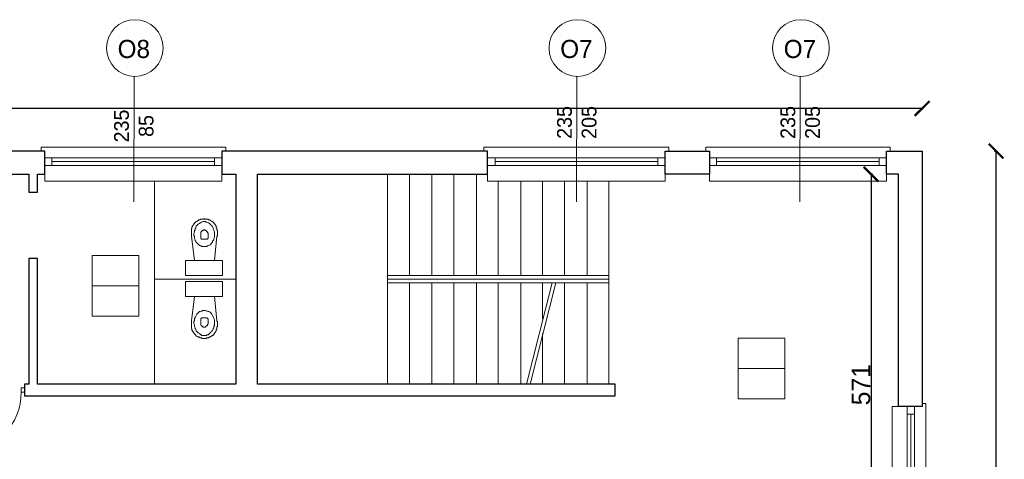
# Model space of a CAD drawing. Header units: centimetres. Extents: x -17621 to 77377, y -18613 to 66.
# Tile 126 of 173: x 32538 to 33872, y -13241 to -12646. Entities that reach past the tile are written whole.
import ezdxf

# ---------------------------------------------------------------- set-up
doc = ezdxf.new("R2010")
doc.units = ezdxf.units.CM
doc.layers.add('0-wymiarowanie rys.CAD', color=5, linetype='Continuous', lineweight=0, true_color=0x0000ff)
for name, color, linetype, lineweight in [('a_drzwi i okna', 2, 'Continuous', 0), ('a_inwentaryzacja', 141, 'Continuous', 0), ('a_wymiarowanie', 211, 'Continuous', 0), ('drzwi', 2, 'Continuous', 0), ('pomieszczenia', 191, 'Continuous', 5)]:
    doc.layers.add(name, color=color, linetype=linetype, lineweight=lineweight)
for name, color, linetype in [('PDF3_A250 SCHODY', 7, 'Continuous'), ('PDF3_A310 STOLARKA ZEWNĘTRZNA', 7, 'Continuous'), ('PDF3_A720 MEBLE', 7, 'Continuous'), ('PDF3_WIDOKOWA', 7, 'Continuous')]:
    doc.layers.add(name, color=color, linetype=linetype)
doc.styles.add('PDF Century Gothic', font='GOTHIC.TTF')
doc.dimstyles.new('ISO-25', dxfattribs={"dimtxt": 25, "dimasz": 20, "dimexe": 0.6, "dimexo": 0.375, "dimtad": 1, "dimdec": 0, "dimtxsty": 'PDF Century Gothic', "dimblk": 'ARCHTICK', "dimcen": 2.5, "dimadec": 1, "dimazin": 0, "dimtfac": 1, "dimtdec": 0, "dimtmove": 0, "dimatfit": 3, "dimldrblk": 'ARCHTICK', "dimfxl": 2, "dimfxlon": 1, "dimarcsym": 0})

# ---------------------------------------------------------------- blocks, each defined once
blk = doc.blocks.new('_ArchTick')
at = {"color": 0, "linetype": 'ByBlock', "const_width": 0.15}
blk.add_lwpolyline([(-0.5, -0.5), (0.5, 0.5)], dxfattribs=at)
blk = doc.blocks.new('*D910')
at = {"layer": 'a_wymiarowanie', "color": 0, "linetype": 'Continuous', "lineweight": -2, "transparency": 16777216}
for p, q in [((33693.3, -12855), (33690.7, -12855)), ((33691.3, -12855), (33691.3, -13425.6)), ((33693.3, -13425.6), (33690.7, -13425.6))]:
    blk.add_line(p, q, dxfattribs=at)
at = {"layer": 'Defpoints', "color": 0, "linetype": 'Continuous', "transparency": 16777216}
for p in [(33728.3, -12855), (33691.3, -13425.6), (33728.3, -13425.6)]:
    blk.add_point(p, dxfattribs=at)
at = {"layer": 'a_wymiarowanie', "color": 0, "linetype": 'Continuous', "lineweight": -2, "transparency": 16777216, "xscale": 20, "yscale": 20, "zscale": 20}
for p, rotation in [((33691.3, -12855), 90), ((33691.3, -13425.6), 270)]:
    blk.add_blockref('_ArchTick', p, dxfattribs=dict(at, rotation=rotation))
at = {"layer": 'a_wymiarowanie', "color": 0, "linetype": 'Continuous', "lineweight": 0, "transparency": 16777216, "insert": (33677.9, -13140.3), "char_height": 25, "attachment_point": 5, "rotation": 90, "style": 'PDF Century Gothic'}
blk.add_mtext('571', dxfattribs=at)
blk = doc.blocks.new('*D1090')
at = {"layer": '0-wymiarowanie rys.CAD', "color": 0, "linetype": 'Continuous', "lineweight": -2, "transparency": 16777216}
for p, q in [((33858.7, -12823.6), (33861.3, -12823.6)), ((33860.7, -14047.1), (33860.7, -12823.6)), ((33858.7, -14047.1), (33861.3, -14047.1))]:
    blk.add_line(p, q, dxfattribs=at)
at = {"layer": 'Defpoints', "color": 0, "linetype": 'Continuous', "transparency": 16777216}
for p in [(33760.5, -12823.6), (33860.7, -12823.6), (33760.5, -14047.1)]:
    blk.add_point(p, dxfattribs=at)
at = {"layer": '0-wymiarowanie rys.CAD', "color": 0, "linetype": 'Continuous', "lineweight": -2, "transparency": 16777216, "xscale": 20, "yscale": 20, "zscale": 20}
for p, rotation in [((33860.7, -12823.6), 90), ((33860.7, -14047.1), 270)]:
    blk.add_blockref('_ArchTick', p, dxfattribs=dict(at, rotation=rotation))
at = {"layer": '0-wymiarowanie rys.CAD', "color": 0, "linetype": 'Continuous', "transparency": 16777216, "insert": (33847, -13435.4), "char_height": 25, "attachment_point": 5, "rotation": 90, "style": 'PDF Century Gothic'}
blk.add_mtext('1223', dxfattribs=at)
blk = doc.blocks.new('*D1091')
at = {"layer": '0-wymiarowanie rys.CAD', "color": 0, "linetype": 'Continuous', "lineweight": -2, "transparency": 16777216}
for p, q in [((28923.6, -12767.9), (28923.6, -12765.3)), ((33760.5, -12765.9), (28923.6, -12765.9)), ((33760.5, -12767.9), (33760.5, -12765.3))]:
    blk.add_line(p, q, dxfattribs=at)
at = {"layer": 'Defpoints', "color": 0, "linetype": 'Continuous', "transparency": 16777216}
for p in [(28923.6, -12765.9), (28923.6, -12811.8), (33760.5, -12823.6)]:
    blk.add_point(p, dxfattribs=at)
at = {"layer": '0-wymiarowanie rys.CAD', "color": 0, "linetype": 'Continuous', "lineweight": -2, "transparency": 16777216, "xscale": 20, "yscale": 20, "zscale": 20, "rotation": 180}
blk.add_blockref('_ArchTick', (28923.6, -12765.9), dxfattribs=at)
at = {"layer": '0-wymiarowanie rys.CAD', "color": 0, "linetype": 'Continuous', "lineweight": -2, "transparency": 16777216, "xscale": 20, "yscale": 20, "zscale": 20}
blk.add_blockref('_ArchTick', (33760.5, -12765.9), dxfattribs=at)
at = {"layer": '0-wymiarowanie rys.CAD', "color": 0, "linetype": 'Continuous', "transparency": 16777216, "insert": (31342, -12752.2), "char_height": 25, "attachment_point": 5, "style": 'PDF Century Gothic'}
blk.add_mtext('4837', dxfattribs=at)

msp = doc.modelspace()

# ---------------------------------------------------------------- linework, layer by layer
at = {"layer": 'a_drzwi i okna'}
for p, q in [((32693.4, -12722.5), (32693, -12892.6)), ((33292.8, -12722.5), (33292.4, -12892.6)), ((33595.5, -12722.5), (33595.1, -12892.6))]:
    msp.add_line(p, q, dxfattribs=at)
for centre in [(32694.3, -12684), (33293.7, -12684), (33596.4, -12684)]:
    msp.add_circle(centre, 38.4, dxfattribs=at)
at = {"layer": 'a_inwentaryzacja', "lineweight": 25}
for points in [[(32562.5, -12879.5), (32562.5, -12855), (32572.6, -12855), (32572.6, -12823.6), (32512.5, -12823.6), (32512.5, -12855), (32550.6, -12855), (32550.6, -12879.5)], [(32544.7, -13155.5), (33344.8, -13155.5), (33344.8, -13139.4), (32860.5, -13139.4), (32860.5, -12855), (33172.1, -12855), (33172.1, -12823.6), (32812.2, -12823.6), (32812.2, -12855), (32830.9, -12855), (32830.9, -13139.4), (32562.5, -13139.4), (32562.5, -12969.3), (32550.6, -12969.3), (32550.6, -13139.4), (32544.7, -13139.4)], [(33412.5, -12855), (33412.5, -12823.6), (33472.6, -12823.6), (33472.6, -12855)], [(33728.3, -13169.9), (33728.3, -13149.6), (33728.3, -13136.9), (33728.3, -12855), (33712.2, -12855), (33712.2, -12823.6), (33760.5, -12823.6), (33760.5, -13169.9)]]:
    msp.add_lwpolyline(points, close=True, dxfattribs=at)
at = {"layer": 'drzwi'}
msp.add_lwpolyline([(32540.5, -13150.3), (32545, -13150.3), (32545, -13144.6), (32540.5, -13144.6)], close=True, dxfattribs=at)
msp.add_arc((32459.6, -13150.5), 80.9, 271.8363, 0.1055, dxfattribs=at)
at = {"layer": 'PDF3_A250 SCHODY', "lineweight": 5}
for points in [[(33036.6, -12855), (33036.6, -13139.4)], [(33336.3, -12864.3), (33336.3, -13072.7), (33336.3, -12997.2), (33036.6, -12997.2)], [(33066.2, -12855), (33066.2, -12992.1)], [(33096.7, -12855), (33096.7, -12992.1)], [(33126.4, -12855), (33126.4, -12992.1)], [(33156.8, -12855), (33156.8, -12992.1)], [(33186.5, -12864.3), (33186.5, -12992.1)], [(33216.9, -12864.3), (33216.9, -12992.1)], [(33246.6, -12864.3), (33246.6, -12992.1)], [(33276.2, -12864.3), (33276.2, -12992.1)], [(33306.7, -12864.3), (33306.7, -12992.1)], [(33336.3, -12992.1), (33036.6, -12992.1), (33336.3, -12992.1)], [(33036.6, -13002.3), (33336.3, -13002.3)], [(33066.2, -13002.3), (33066.2, -13139.4)], [(33096.7, -13002.3), (33096.7, -13139.4)], [(33126.4, -13002.3), (33126.4, -13139.4)], [(33156.8, -13002.3), (33156.8, -13139.4)], [(33186.5, -13002.3), (33186.5, -13139.4)], [(33216.9, -13002.3), (33216.9, -13139.4)], [(33259.3, -13002.3), (33224.6, -13139.4)], [(33264.4, -13002.3), (33229.6, -13139.4)], [(33246.6, -13002.3), (33246.6, -13051.4)], [(33276.2, -13002.3), (33276.2, -13139.4)], [(33306.7, -13002.3), (33306.7, -13139.4)], [(33246.6, -13070.9), (33246.6, -13139.4)]]:
    msp.add_lwpolyline(points, dxfattribs=at)
msp.add_lwpolyline([(33336.3, -13139.4), (33336.3, -13072.6)], close=True, dxfattribs=at)
at = {"layer": 'PDF3_A310 STOLARKA ZEWNĘTRZNA', "lineweight": 5}
for points in [[(32812.2, -12864.3), (32812.2, -12823.6), (32817.3, -12823.6), (32817.3, -12818.6), (32572.6, -12818.6), (32567.6, -12818.6), (32567.6, -12823.6), (32572.6, -12823.6), (32572.6, -12864.3)], [(33412.5, -12864.3), (33412.5, -12823.6), (33417.6, -12823.6), (33417.6, -12818.6), (33172.1, -12818.6), (33167, -12818.6), (33167, -12823.6), (33172.1, -12823.6), (33172.1, -12864.3)], [(33712.2, -12864.3), (33712.2, -12823.6), (33717.3, -12823.6), (33717.3, -12818.6), (33472.6, -12818.6), (33467.6, -12818.6), (33467.6, -12823.6), (33472.6, -12823.6), (33472.6, -12864.3)], [(32812.2, -12843.1), (32802.1, -12843.1), (32581.9, -12843.1), (32572.6, -12843.1), (32572.6, -12833), (32581.9, -12833), (32802.1, -12833), (32812.2, -12833)], [(33412.5, -12843.1), (33402.4, -12843.1), (33182.2, -12843.1), (33172.1, -12843.1), (33172.1, -12833), (33182.2, -12833), (33402.4, -12833), (33412.5, -12833)], [(33712.2, -12843.1), (33702.1, -12843.1), (33482, -12843.1), (33472.6, -12843.1), (33472.6, -12833), (33482, -12833), (33702.1, -12833), (33712.2, -12833)], [(33719.9, -13410.4), (33760.5, -13410.4), (33760.5, -13415.5), (33765.6, -13415.5), (33765.6, -13169.9), (33765.6, -13165.7), (33760.5, -13165.7), (33760.5, -13169.9), (33719.9, -13169.9)], [(33740.2, -13410.4), (33740.2, -13400.2), (33740.2, -13180.1), (33740.2, -13169.9), (33750.3, -13169.9), (33750.3, -13180.1), (33750.3, -13400.2), (33750.3, -13410.4)]]:
    msp.add_lwpolyline(points, close=True, dxfattribs=at)
for points in [[(32581.9, -12833), (32581.9, -12843.1)], [(32802.1, -12838), (32581.9, -12838)], [(32802.1, -12833), (32802.1, -12843.1)], [(33182.2, -12833), (33182.2, -12843.1)], [(33402.4, -12838), (33182.2, -12838)], [(33402.4, -12833), (33402.4, -12843.1)], [(33482, -12833), (33482, -12843.1)], [(33702.1, -12838), (33482, -12838)], [(33702.1, -12833), (33702.1, -12843.1)], [(33750.3, -13180.1), (33740.2, -13180.1)], [(33745.3, -13400.2), (33745.3, -13180.1)]]:
    msp.add_lwpolyline(points, dxfattribs=at)
at = {"layer": 'PDF3_A720 MEBLE', "lineweight": 0}
for points in [[(32802.1, -12971.8), (32805.5, -12938.8), (32806.3, -12937.9), (32806.3, -12937.1), (32806.3, -12936.2), (32806.3, -12935.4), (32806.3, -12934.6), (32806.3, -12933.7), (32806.3, -12932.9), (32806.3, -12932), (32806.3, -12931.2), (32805.5, -12930.3), (32805.5, -12929.5), (32805.5, -12928.6), (32805.5, -12927.8), (32804.6, -12927.8), (32804.6, -12926.9), (32804.6, -12926.1), (32804.6, -12925.2), (32803.8, -12925.2), (32803.8, -12924.4), (32802.9, -12923.5), (32802.9, -12922.7), (32802.1, -12922.7), (32802.1, -12921.9), (32801.2, -12921.9), (32801.2, -12921), (32800.4, -12920.2), (32799.5, -12919.3), (32798.7, -12919.3), (32798.7, -12918.5), (32797.8, -12918.5), (32797, -12917.6), (32796.2, -12917.6), (32796.2, -12916.8), (32795.3, -12916.8), (32794.5, -12916.8), (32793.6, -12916.8), (32793.6, -12915.9), (32792.8, -12915.9), (32791.9, -12915.9), (32791.1, -12915.9), (32790.2, -12915.9), (32789.4, -12915.9), (32788.5, -12915.9), (32788.5, -12915.1), (32787.7, -12915.9), (32786.8, -12915.9), (32786, -12915.9), (32785.1, -12915.9), (32784.3, -12915.9), (32783.5, -12915.9), (32782.6, -12915.9), (32782.6, -12916.8), (32781.8, -12916.8), (32780.9, -12916.8), (32780.1, -12917.6), (32779.2, -12917.6), (32779.2, -12918.5), (32778.4, -12918.5), (32777.5, -12919.3), (32776.7, -12919.3), (32776.7, -12920.2), (32775.8, -12920.2), (32775.8, -12921), (32775, -12921), (32775, -12921.9), (32774.1, -12921.9), (32774.1, -12922.7), (32774.1, -12923.5), (32773.3, -12923.5), (32773.3, -12924.4), (32772.4, -12925.2), (32772.4, -12926.1), (32771.6, -12926.9), (32771.6, -12927.8), (32771.6, -12928.6), (32770.8, -12928.6), (32770.8, -12929.5), (32770.8, -12930.3), (32770.8, -12931.2), (32770.8, -12932), (32770.8, -12932.9), (32770.8, -12933.7), (32770.8, -12934.6), (32770.8, -12935.4), (32770.8, -12936.2), (32770.8, -12937.1), (32770.8, -12937.9), (32770.8, -12938.8), (32775, -12971.8)], [(32788.5, -12953.2), (32786.8, -12953.2), (32786, -12953.2), (32785.1, -12953.2), (32784.3, -12952.3), (32782.6, -12952.3), (32781.8, -12951.5), (32780.9, -12950.6), (32780.1, -12949.8), (32779.2, -12948.9), (32778.4, -12948.1), (32777.5, -12947.3), (32776.7, -12945.6), (32775.8, -12944.7), (32775.8, -12943.9), (32775, -12942.2), (32775, -12940.5), (32775, -12939.6), (32774.1, -12937.9), (32774.1, -12937.1), (32774.1, -12935.4), (32775, -12933.7), (32775, -12932.9), (32775, -12931.2), (32775.8, -12930.3), (32775.8, -12928.6), (32776.7, -12927.8), (32777.5, -12926.1), (32777.5, -12925.2), (32778.4, -12924.4), (32779.2, -12923.5), (32780.1, -12922.7), (32781.8, -12921.9), (32782.6, -12921), (32783.5, -12921), (32784.3, -12920.2), (32785.1, -12920.2), (32786.8, -12919.3), (32787.7, -12919.3), (32788.5, -12919.3), (32790.2, -12919.3), (32791.1, -12920.2), (32791.9, -12920.2), (32793.6, -12921), (32794.5, -12921), (32795.3, -12921.9), (32796.2, -12922.7), (32797, -12923.5), (32797.8, -12924.4), (32798.7, -12925.2), (32799.5, -12926.1), (32800.4, -12927.8), (32800.4, -12928.6), (32801.2, -12930.3), (32801.2, -12931.2), (32802.1, -12932.9), (32802.1, -12933.7), (32802.1, -12935.4), (32802.1, -12937.1), (32802.1, -12937.9), (32802.1, -12939.6), (32802.1, -12940.5), (32801.2, -12942.2), (32801.2, -12943.9), (32800.4, -12944.7), (32799.5, -12945.6), (32799.5, -12947.3), (32798.7, -12948.1), (32797.8, -12948.9), (32797, -12949.8), (32796.2, -12950.6), (32794.5, -12951.5), (32793.6, -12952.3), (32792.8, -12952.3), (32791.9, -12953.2), (32790.2, -12953.2), (32789.4, -12953.2)], [(32787.7, -12943), (32785.1, -12943), (32784.3, -12943), (32784.3, -12942.2), (32783.5, -12942.2), (32783.5, -12941.3), (32783.5, -12940.5), (32783.5, -12935.4), (32783.5, -12934.6), (32783.5, -12933.7), (32784.3, -12932.9), (32785.1, -12932), (32786, -12931.2), (32786.8, -12931.2), (32787.7, -12930.3), (32788.5, -12930.3), (32789.4, -12930.3), (32789.4, -12931.2), (32790.2, -12931.2), (32791.1, -12931.2), (32791.1, -12932), (32791.9, -12932), (32791.9, -12932.9), (32792.8, -12932.9), (32792.8, -12933.7), (32792.8, -12934.6), (32793.6, -12934.6), (32793.6, -12935.4), (32793.6, -12941.3), (32793.6, -12942.2), (32792.8, -12942.2), (32792.8, -12943), (32791.9, -12943), (32791.1, -12943)], [(32763.1, -12971.8), (32813.1, -12971.8), (32813.1, -12992.1), (32763.1, -12992.1)], [(32763.1, -13020.9), (32813.1, -13020.9), (32813.1, -13000.6), (32763.1, -13000.6)], [(32802.1, -13020.9), (32805.5, -13053.9), (32805.5, -13054.8), (32806.3, -13054.8), (32806.3, -13055.6), (32806.3, -13056.5), (32806.3, -13057.3), (32806.3, -13058.2), (32806.3, -13059), (32806.3, -13059.9), (32806.3, -13060.7), (32806.3, -13061.6), (32805.5, -13062.4), (32805.5, -13063.2), (32805.5, -13064.1), (32805.5, -13064.9), (32804.6, -13065.8), (32804.6, -13066.6), (32804.6, -13067.5), (32803.8, -13067.5), (32803.8, -13068.3), (32802.9, -13069.2), (32802.9, -13070), (32802.1, -13070), (32802.1, -13070.9), (32801.2, -13071.7), (32801.2, -13072.6), (32800.4, -13072.6), (32800.4, -13073.4), (32799.5, -13073.4), (32798.7, -13073.4), (32798.7, -13074.3), (32797.8, -13074.3), (32797.8, -13075.1), (32797, -13075.1), (32796.2, -13075.1), (32796.2, -13075.9), (32795.3, -13075.9), (32794.5, -13075.9), (32794.5, -13076.8), (32793.6, -13076.8), (32792.8, -13076.8), (32791.9, -13076.8), (32791.1, -13077.6), (32790.2, -13077.6), (32789.4, -13077.6), (32788.5, -13077.6), (32787.7, -13077.6), (32786.8, -13077.6), (32786, -13077.6), (32785.1, -13077.6), (32785.1, -13076.8), (32784.3, -13076.8), (32783.5, -13076.8), (32782.6, -13076.8), (32781.8, -13075.9), (32780.9, -13075.9), (32780.1, -13075.9), (32780.1, -13075.1), (32779.2, -13075.1), (32778.4, -13074.3), (32777.5, -13074.3), (32777.5, -13073.4), (32776.7, -13073.4), (32776.7, -13072.6), (32775.8, -13072.6), (32775.8, -13071.7), (32775, -13071.7), (32775, -13070.9), (32774.1, -13070.9), (32774.1, -13070), (32773.3, -13069.2), (32773.3, -13068.3), (32772.4, -13068.3), (32772.4, -13067.5), (32772.4, -13066.6), (32771.6, -13066.6), (32771.6, -13065.8), (32771.6, -13064.9), (32771.6, -13064.1), (32770.8, -13064.1), (32770.8, -13063.2), (32770.8, -13062.4), (32770.8, -13061.6), (32770.8, -13060.7), (32770.8, -13059.9), (32770.8, -13059), (32770.8, -13058.2), (32770.8, -13057.3), (32770.8, -13056.5), (32770.8, -13055.6), (32770.8, -13054.8), (32770.8, -13053.9), (32775, -13020.9)], [(32788.5, -13039.5), (32786.8, -13039.5), (32786, -13039.5), (32785.1, -13040.4), (32784.3, -13040.4), (32782.6, -13041.2), (32781.8, -13041.2), (32780.9, -13042.1), (32780.1, -13042.9), (32779.2, -13043.8), (32778.4, -13044.6), (32777.5, -13046.3), (32776.7, -13047.2), (32775.8, -13048), (32775.8, -13049.7), (32775, -13050.5), (32775, -13052.2), (32775, -13053.1), (32774.1, -13054.8), (32774.1, -13056.5), (32774.1, -13057.3), (32775, -13059), (32775, -13059.9), (32775, -13061.6), (32775.8, -13063.2), (32775.8, -13064.1), (32776.7, -13064.9), (32777.5, -13066.6), (32777.5, -13067.5), (32778.4, -13068.3), (32779.2, -13069.2), (32780.1, -13070), (32781.8, -13070.9), (32782.6, -13071.7), (32783.5, -13072.6), (32784.3, -13072.6), (32785.1, -13073.4), (32786.8, -13073.4), (32787.7, -13073.4), (32788.5, -13073.4), (32790.2, -13073.4), (32791.1, -13073.4), (32791.9, -13072.6), (32793.6, -13072.6), (32794.5, -13071.7), (32795.3, -13070.9), (32796.2, -13070), (32797, -13069.2), (32797.8, -13068.3), (32798.7, -13067.5), (32799.5, -13066.6), (32800.4, -13064.9), (32800.4, -13064.1), (32801.2, -13063.2), (32801.2, -13061.6), (32802.1, -13059.9), (32802.1, -13059), (32802.1, -13057.3), (32802.1, -13056.5), (32802.1, -13054.8), (32802.1, -13053.1), (32802.1, -13052.2), (32801.2, -13050.5), (32801.2, -13049.7), (32800.4, -13048), (32799.5, -13047.2), (32799.5, -13046.3), (32798.7, -13044.6), (32797.8, -13043.8), (32797, -13042.9), (32796.2, -13042.1), (32794.5, -13041.2), (32793.6, -13041.2), (32792.8, -13040.4), (32791.9, -13040.4), (32790.2, -13039.5), (32789.4, -13039.5)], [(32787.7, -13049.7), (32785.1, -13049.7), (32784.3, -13050.5), (32783.5, -13050.5), (32783.5, -13051.4), (32783.5, -13052.2), (32783.5, -13057.3), (32783.5, -13058.2), (32783.5, -13059), (32784.3, -13059.9), (32784.3, -13060.7), (32785.1, -13060.7), (32786, -13061.6), (32786.8, -13062.4), (32787.7, -13062.4), (32788.5, -13062.4), (32789.4, -13062.4), (32790.2, -13062.4), (32790.2, -13061.6), (32791.1, -13061.6), (32791.1, -13060.7), (32791.9, -13060.7), (32791.9, -13059.9), (32792.8, -13059.9), (32792.8, -13059), (32792.8, -13058.2), (32793.6, -13058.2), (32793.6, -13057.3), (32793.6, -13052.2), (32793.6, -13051.4), (32792.8, -13050.5), (32791.9, -13049.7), (32791.1, -13049.7)]]:
    msp.add_lwpolyline(points, close=True, dxfattribs=at)
at = {"layer": 'PDF3_WIDOKOWA', "lineweight": 5}
for points in [[(32720.8, -12864.3), (32720.8, -13139.4)], [(32830.9, -12997.2), (32720.8, -12997.2)]]:
    msp.add_lwpolyline(points, dxfattribs=at)
at = {"layer": 'pomieszczenia'}
for p, q in [((32636.7, -13006.3), (32699.8, -13006.3)), ((33511.4, -13118.3), (33574.5, -13118.3))]:
    msp.add_line(p, q, dxfattribs=at)
for points in [[(32636.7, -12965.2), (32699.8, -12965.2), (32699.8, -13047.5), (32636.7, -13047.5)], [(33511.4, -13077.1), (33574.5, -13077.1), (33574.5, -13159.4), (33511.4, -13159.4)]]:
    msp.add_lwpolyline(points, close=True, dxfattribs=at)

# ---------------------------------------------------------------- texts
at = {"layer": 'a_drzwi i okna', "char_height": 24.55, "attachment_point": 7, "style": 'PDF Century Gothic'}
for s, insert in [('O8', (32671, -12697.9)), ('O7', (33270.4, -12697.9)), ('O7', (33573.1, -12697.9))]:
    msp.add_mtext_dynamic_manual_height_columns(s, width=220.698, gutter_width=15.3, heights=[199.8], dxfattribs=dict(at, insert=insert))
at = {"layer": 'a_drzwi i okna', "char_height": 20, "attachment_point": 1, "rotation": 90, "style": 'PDF Century Gothic'}
for s, insert in [('\\pxqc;235\\P85', (32666.2, -12879.6)), ('235\\P205', (33266.1, -12807.2)), ('235\\P205', (33568.7, -12807.2))]:
    msp.add_mtext_dynamic_manual_height_columns(s, width=179.816, gutter_width=12.5, heights=[162.8], dxfattribs=dict(at, insert=insert))

# ---------------------------------------------------------------- dimensions: what is measured, and where the dimension line sits
at = {"layer": '0-wymiarowanie rys.CAD', "linetype": 'Continuous'}
dim = msp.add_linear_dim(base=(28923.6, -12765.9), p1=(33760.5, -12823.6), p2=(28923.6, -12811.8), dimstyle='ISO-25', dxfattribs=at)
dim.commit()
dim.dimension.update_dxf_attribs({"geometry": '*D1091', "text_midpoint": (31342, -12752.2)})
dim = msp.add_linear_dim(base=(33860.7407, -12823.6433), p1=(33760.5023, -14047.0692), p2=(33760.5023, -12823.6433), angle=90, dimstyle='ISO-25', dxfattribs=at)
dim.commit()
dim.dimension.update_dxf_attribs({"geometry": '*D1090', "text_midpoint": (33846.9869, -13435.3562)})
at = {"layer": 'a_wymiarowanie', "linetype": 'Continuous', "lineweight": 0}
dim = msp.add_linear_dim(base=(33691.3, -13425.6), p1=(33728.3, -12855), p2=(33728.3, -13425.6), angle=90, dimstyle='ISO-25', dxfattribs=at)
dim.commit()
dim.dimension.update_dxf_attribs({"geometry": '*D910', "text_midpoint": (33677.9, -13140.3)})

doc.saveas('drawing.dxf')
